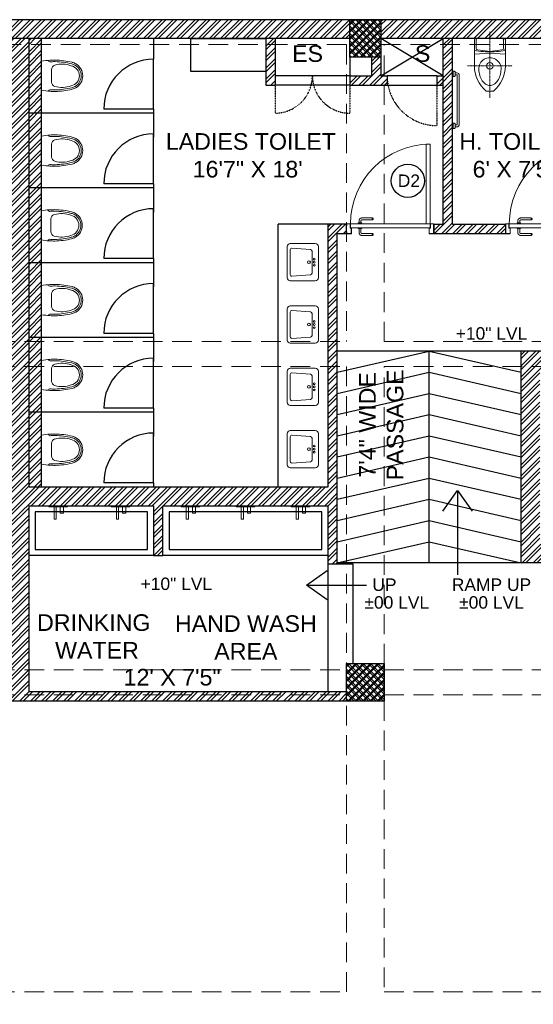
# Model space of a CAD drawing. Header units: inches. Extents: x 105152 to 158499, y 12149 to 30915.
# Tile 21 of 256: x 123748 to 123996, y 17878 to 18352. Entities that reach past the tile are written whole.
import ezdxf

# ---------------------------------------------------------------- set-up
doc = ezdxf.new("R2010")
doc.units = ezdxf.units.IN
doc.header["$MEASUREMENT"] = 0
doc.linetypes.add('CENTER', pattern=[50.8, 31.75, -6.35, 6.35, -6.35])
doc.linetypes.add('HIDDEN', pattern=[0.375, 0.25, -0.125])
doc.layers.add('PD_BASE', color=8, linetype='Continuous', transparency=0.5)
for name, color, linetype, lineweight in [('PD_COLUMN', 2, 'Continuous', 60), ('PD_DOOR', 42, 'Continuous', 25), ('PD_HATCH', 45, 'Continuous', 9)]:
    doc.layers.add(name, color=color, linetype=linetype, lineweight=lineweight)
doc.styles.get("Standard").update_dxf_attribs({"font": 'arial.ttf', "height": 6})
doc.styles.add('style1', font='arial.ttf', dxfattribs={"height": 500})
doc.dimstyles.new('ISO-10', dxfattribs={"dimtxt": 6, "dimasz": 0.5, "dimexe": 1.25, "dimexo": 0.625, "dimtad": 1, "dimtoh": 1, "dimdec": 1, "dimlunit": 4, "dimtxsty": 'Standard', "dimblk": 'ARCHTICK', "dimcen": 2.5, "dimclrt": 3, "dimadec": 0, "dimazin": 0, "dimtfac": 1, "dimtdec": 1, "dimtmove": 1, "dimatfit": 3, "dimfxl": 1, "dimarcsym": 0})
pattern_1 = [(45, (268611.2745, 44121.918), (-1.767766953, 1.767766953), []), (135, (268611.2745, 44121.918), (-1.767766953, -1.767766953), [])]

# ---------------------------------------------------------------- blocks, each defined once
blk = doc.blocks.new('columns2')
at = {"layer": 'PD_HATCH', "lineweight": 5}
h = blk.add_hatch(dxfattribs=at)
h.set_pattern_fill('ANSI37', color=173, scale=20)
h.paths.add_polyline_path([(387, -250), (387, -268), (369, -268), (369, -250)])
h.paths.add_polyline_path([(18, 0), (18, -15), (0, -15), (0, 0)])
h.paths.add_polyline_path([(18, -828), (18, -813), (0, -813), (0, -828)])
h.paths.add_polyline_path([(201, -870), (186, -870), (186, -888), (201, -888)])
h.paths.add_polyline_path([(570, -870), (555, -870), (555, -888), (570, -888)])
h.paths.add_polyline_path([(754.5, -870), (739.5, -870), (739.5, -888), (754.5, -888)])
h.paths.add_polyline_path([(934.5, -870), (919.5, -870), (919.5, -888), (934.5, -888)])
h.paths.add_polyline_path([(385.5, -870), (370.5, -870), (370.5, -888), (385.5, -888)])
h.paths.add_polyline_path([(201, 42), (186, 42), (186, 60), (201, 60)])
h.paths.add_polyline_path([(387, -578), (387, -560), (369, -560), (369, -578)])
h.paths.add_polyline_path([(1116, -731.5), (1116, -716.5), (1098, -716.5), (1098, -731.5)])
h.paths.add_polyline_path([(1116, -111.5), (1116, -96.5), (1098, -96.5), (1098, -111.5)])
h.paths.add_polyline_path([(1116, -561.5), (1116, -576.5), (1098, -576.5), (1098, -561.5)])
h.paths.add_polyline_path([(1116, -251.5), (1116, -266.5), (1098, -266.5), (1098, -251.5)])
h.paths.add_polyline_path([(0, -731.5), (0, -716.5), (18, -716.5), (18, -731.5)])
h.paths.add_polyline_path([(0, -111.5), (0, -96.5), (18, -96.5), (18, -111.5)])
h.paths.add_polyline_path([(0, -406.5), (0, -421.5), (18, -421.5), (18, -406.5)])
h.paths.add_polyline_path([(0, -561.5), (0, -576.5), (18, -576.5), (18, -561.5)])
h.paths.add_polyline_path([(0, -251.5), (0, -266.5), (18, -266.5), (18, -251.5)])
h.paths.add_polyline_path([(993, -111.5), (993, -99.5), (984, -99.5), (984, -111.5)])
h.paths.add_polyline_path([(993, -189.5), (993, -201.5), (984, -201.5), (984, -189.5)])
h.paths.add_polyline_path([(903, -111.5), (903, -99.5), (912, -99.5), (912, -111.5)])
h.paths.add_polyline_path([(903, -189.5), (903, -201.5), (912, -201.5), (912, -189.5)])
h.paths.add_polyline_path([(75, -870), (60, -870), (60, -888), (75, -888)])
h.paths.add_polyline_path([(1116, -870), (1101, -870), (1101, -888), (1116, -888)])
h.paths.add_polyline_path([(75, 42), (60, 42), (60, 60), (75, 60)])
h.paths.add_polyline_path([(570, 42), (555, 42), (555, 60), (570, 60)])
h.paths.add_polyline_path([(754.5, 42), (739.5, 42), (739.5, 60), (754.5, 60)])
h.paths.add_polyline_path([(934.5, 42), (919.5, 42), (919.5, 60), (934.5, 60)])
h.paths.add_polyline_path([(385.5, 42), (370.5, 42), (370.5, 60), (385.5, 60)])
h.paths.add_polyline_path([(1116, 42), (1101, 42), (1101, 60), (1116, 60)])
h.paths.add_polyline_path([(738, -250), (738, -268), (756, -268), (756, -250)])
h.paths.add_polyline_path([(756, -578), (756, -560), (738, -560), (738, -578)])
at = {"layer": 'PD_COLUMN', "color": 173, "lineweight": 5}
for points in [[(754.5, 42), (739.5, 42), (739.5, 60), (754.5, 60)], [(756, -250), (756, -268), (738, -268), (738, -250)]]:
    blk.add_lwpolyline(points, close=True, dxfattribs=at)
at = {"layer": 'PD_HATCH', "color": 173, "linetype": 'HIDDEN', "lineweight": 5, "ltscale": 38}
for p, q in [((739.5, 60), (570, 60)), ((754.5, 60), (919.5, 60)), ((738, 48), (570, 48)), ((738, 48), (738, -95)), ((754.5, 48), (919.5, 48)), ((756, -95), (756, 48)), ((568.5, -95), (738, -95)), ((756, -95), (924, -95)), ((568.5, -107), (738, -107)), ((738, -107), (738, -250)), ((756, -250), (756, -107)), ((756, -107), (903, -107)), ((822, -201.5), (822, -107)), ((903, -201.5), (822, -201.5)), ((568.5, -253), (738, -253)), ((756, -253), (924, -253)), ((568.5, -265), (738, -265)), ((756, -265), (924, -265)), ((738, -408), (738, -268)), ((756, -268), (756, -408)), ((568.5, -408), (738, -408)), ((756, -408), (924, -408))]:
    blk.add_line(p, q, dxfattribs=at)
blk = doc.blocks.new('XI')
at = {"color": 251, "linetype": 'CENTER', "lineweight": 5, "ltscale": 0.2}
for points in [[(-370, 300), (-370, -300)], [(-802, 0), (95, 0)]]:
    blk.add_lwpolyline(points, dxfattribs=at)
at = {"color": 251, "lineweight": 5}
for points in [[(-134, -210), (-370, -210, -0.218492), (-710, -50), (-710, 50, -0.218492), (-370, 210), (-134, 210)], [(0, 170, 0.414214), (-15, 185), (-131, 185, 0.379919), (-156, 163), (-175, 0), (-156, -163, 0.379919), (-131, -185), (-15, -185, 0.414214), (0, -170)]]:
    blk.add_lwpolyline(points, format="xyb", dxfattribs=at)
for points in [[(-418, 150, -1.051391), (-418, -150, -0.060335), (-499, -137, -0.081386), (-571, -103, -0.106971), (-621, -50, -0.136416), (-635, 0, -0.136416), (-621, 50, -0.106971), (-571, 103, -0.081386), (-499, 137, -0.060335)], [(0, -185), (0, 185, 0.414214), (-25, 210), (-134, 210, 0.379919), (-169, 179), (-176, 118, 0.059314), (-176, -118), (-169, -179, 0.379919), (-134, -210), (-25, -210, 0.414214)]]:
    blk.add_lwpolyline(points, format="xyb", close=True, dxfattribs=at)
blk.add_lwpolyline([(-215, 210), (-200, 0), (-215, -210)], dxfattribs=at)
blk.add_circle((-370, 0), 45, dxfattribs=at)
blk = doc.blocks.new('A$C07EA312C')
at = {"color": 251, "lineweight": 5}
for points in [[(0, 550), (0, 500), (10, 500, 0.414214), (20, 510), (20, 540, 0.414214), (10, 550)], [(0, 50), (0, 0), (10, 0, 0.414214), (20, 10), (20, 40, 0.414214), (10, 50)]]:
    blk.add_lwpolyline(points, format="xyb", close=True, dxfattribs=at)
for points in [[(20, 15), (35, 15, 0.414214), (60, 40), (60, 510, 0.414214), (35, 535), (20, 535)], [(20, 35), (35, 35, 0.414214), (40, 40), (40, 510, 0.414214), (35, 515), (20, 515)]]:
    blk.add_lwpolyline(points, format="xyb", dxfattribs=at)
blk = doc.blocks.new('LV')
at = {"color": 251, "lineweight": 5}
for p, q in [((-254, 510), (254, 510)), ((-305, 51), (-305, 459)), ((-205, 127), (-226, 431)), ((-201, 458), (203, 458)), ((228, 431), (205, 127)), ((305, 459), (305, 51)), ((254, 0), (-254, 0)), ((180, 103), (-180, 103))]:
    blk.add_line(p, q, dxfattribs=at)
for centre, radius in [((0, 154), 23.6), ((-51, 67), 14.4), ((0, 67), 15.3), ((51, 67), 14.4)]:
    blk.add_circle(centre, radius, dxfattribs=at)
for centre, radius, start, end in [((-254, 459), 50.8, 90, 180), ((254, 459), 50.8, 0, 90), ((-201, 433), 25.4, 90, 184.2016), ((203, 433), 25.4, 355.4179, 90), ((-254, 51), 50.8, 180, 270), ((-180, 129), 25.4, 184.2016, 270), ((180, 129), 25.4, 270, 355.4179), ((254, 51), 50.8, 270, 0)]:
    blk.add_arc(centre, radius, start, end, dxfattribs=at)
blk = doc.blocks.new('ta0p3456')
at = {"color": 251, "lineweight": 5, "ltscale": 12}
for points in [[(-4.5, 0), (4.5, 0), (4.5, -0.5), (-4.5, -0.5)], [(-1, -0.5), (-1, -6.5), (-2, -6.5), (-2, -0.5)], [(2.5, -0.5), (2.5, -3.5), (1, -3.5), (1, -0.5)]]:
    blk.add_lwpolyline(points, close=True, dxfattribs=at)
blk = doc.blocks.new('A$C24556D30')
at = {"color": 251, "lineweight": 5}
for p, q in [((170, 400), (170, 20)), ((300, 210), (300, 292)), ((300, 210), (300, 128))]:
    blk.add_line(p, q, dxfattribs=at)
for points in [[(280, 413, 0.02753), (170, 400, 0.02753)], [(570, 386, 0.054905), (350, 415, 0.054905)], [(565, 366, 0.054905), (350, 395, 0.054905)], [(300, 210), (300, 290, 0.704392)], [(300, 210), (300, 130, -0.704392)], [(170, 20, 0.02753), (280, 7, 0.02753)], [(565, 54, -0.054905), (350, 25, -0.054905)], [(570, 34, -0.054905), (350, 5, -0.054905)]]:
    blk.add_lwpolyline(points, format="xyb", dxfattribs=at)
for centre, radius, start, end in [((280, 413), 20, 184.5905, 273.8823), ((350, -585), 1000, 90, 94.0204), ((350, -585), 980, 90, 94.0204), ((360, 292), 60, 105.9249, 180), ((439, 15), 348, 69.701, 105.9249), ((530, 210), 135, 0, 77.2425), ((530, 210), 160, 60, 77.2425), ((530, 210), 180, 60, 77.2425), ((530, 210), 160, 0, 60), ((530, 210), 180, 0, 60), ((530, 210), 135, 282.7575, 0), ((530, 210), 160, 300, 0), ((530, 210), 180, 300, 0), ((280, 7), 20, 86.1177, 175.4095), ((350, 1005), 1000, 265.9796, 270), ((350, 1005), 980, 265.9796, 270), ((360, 128), 60, 180, 254.0751), ((439, 405), 348, 254.0751, 290.299), ((530, 210), 160, 282.7575, 300), ((530, 210), 180, 282.7575, 300)]:
    blk.add_arc(centre, radius, start, end, dxfattribs=at)
blk = doc.blocks.new('_ArchTick')
at = {"color": 0, "linetype": 'ByBlock', "const_width": 0.15}
blk.add_lwpolyline([(-0.5, -0.5), (0.5, 0.5)], dxfattribs=at)
blk = doc.blocks.new('door 1')
at = {"layer": 'PD_DOOR', "color": 251, "lineweight": 5}
for p, q in [((159756, 15338), (159696, 15338)), ((159696, 15338), (159696, 15313)), ((159696, 15313), (159696, 15338)), ((159696, 15338), (159756, 15338)), ((159696, 15213), (159696, 15338)), ((159696, 15313), (159698, 15313)), ((159698, 15313), (159696, 15313)), ((159698, 15313), (159698, 15336)), ((159698, 15336), (159754, 15336)), ((159754, 15336), (159698, 15336)), ((159698, 15336), (159698, 15313)), ((159754, 15336), (159754, 15268)), ((159754, 15268), (159754, 15336)), ((159756, 15266), (159756, 15338)), ((159756, 15338), (159756, 15266)), ((160473, 15356), (160473, 15360)), ((160473, 15360), (160473, 15356)), ((160603, 15360), (160473, 15360)), ((160473, 15360), (160473, 15336)), ((160473, 15360), (160473, 15360)), ((160473, 15335), (160473, 15360)), ((160473, 15335), (160473, 15339)), ((160473, 15339), (160473, 15335)), ((160473, 15336), (160473, 15335)), ((160473, 15335), (160603, 15335)), ((160605, 15273), (160605, 15263)), ((160622, 15273), (160605, 15273)), ((160605, 15273), (160622, 15273)), ((160615, 15323), (160615, 15273)), ((160640, 15273), (160615, 15273)), ((160615, 15273), (160622, 15273)), ((160622, 15273), (160625, 15273)), ((160625, 15273), (160628, 15273)), ((160628, 15273), (160631, 15273)), ((160628, 15273), (160650, 15273)), ((160631, 15273), (160634, 15273)), ((160634, 15273), (160640, 15273)), ((160650, 15273), (160634, 15273)), ((160640, 15273), (160640, 15323)), ((160650, 15263), (160650, 15273)), ((160796, 15338), (160736, 15338)), ((160736, 15338), (160736, 15266)), ((160736, 15266), (160736, 15338)), ((160736, 15338), (160796, 15338)), ((160738, 15268), (160738, 15336)), ((160738, 15336), (160794, 15336)), ((160794, 15336), (160738, 15336)), ((160738, 15336), (160738, 15268)), ((160794, 15336), (160794, 15313)), ((160794, 15313), (160794, 15336)), ((160794, 15313), (160796, 15313)), ((160796, 15313), (160794, 15313)), ((160796, 15313), (160796, 15338)), ((160796, 15338), (160796, 15313)), ((160796, 15338), (160796, 15213)), ((159698, 15238), (159696, 15238)), ((159696, 15238), (159696, 15213)), ((159696, 15213), (159696, 15238)), ((159696, 15238), (159698, 15238)), ((159696, 15213), (159741, 15213)), ((159741, 15213), (159696, 15213)), ((159696, 15213), (159744, 15213)), ((159744, 15213), (159696, 15213)), ((159698, 15215), (159698, 15238)), ((159698, 15238), (159698, 15215)), ((159739, 15215), (159698, 15215)), ((159698, 15215), (159739, 15215)), ((159754, 15268), (159739, 15268)), ((159739, 15268), (159739, 15215)), ((159739, 15215), (159739, 15268)), ((159739, 15268), (159754, 15268)), ((159741, 15213), (159741, 15266)), ((159741, 15266), (159756, 15266)), ((159756, 15266), (159741, 15266)), ((159741, 15266), (159741, 15213)), ((160748, 15263), (159744, 15263)), ((159744, 15263), (159744, 15213)), ((160748, 15263), (159744, 15263)), ((159744, 15263), (159744, 15213)), ((159794, 15213), (159744, 15213)), ((159744, 15213), (159744, 14209)), ((159744, 15213), (160748, 15213)), ((159744, 15213), (159794, 15213)), ((159744, 15213), (159794, 15213)), ((159794, 15213), (159744, 15213)), ((159794, 14209), (159794, 15213)), ((159794, 15213), (160748, 15213)), ((159794, 15213), (160748, 15213)), ((160748, 15213), (159794, 15213)), ((160473, 15165), (160473, 15161)), ((160473, 15161), (160473, 15165)), ((160603, 15165), (160473, 15165)), ((160473, 15165), (160473, 15141)), ((160473, 15165), (160473, 15165)), ((160473, 15140), (160473, 15165)), ((160650, 15263), (160605, 15263)), ((160605, 15263), (160650, 15263)), ((160605, 15213), (160605, 15203)), ((160605, 15213), (160650, 15213)), ((160639, 15213), (160605, 15213)), ((160605, 15203), (160650, 15203)), ((160650, 15203), (160605, 15203)), ((160615, 15203), (160615, 15178)), ((160615, 15203), (160640, 15203)), ((160640, 15203), (160615, 15203)), ((160618, 15268), (160618, 15263)), ((160638, 15268), (160618, 15268)), ((160618, 15268), (160638, 15268)), ((160638, 15263), (160618, 15263)), ((160618, 15263), (160638, 15263)), ((160618, 15213), (160618, 15208)), ((160618, 15213), (160638, 15213)), ((160618, 15213), (160618, 15213)), ((160638, 15213), (160618, 15213)), ((160618, 15208), (160638, 15208)), ((160638, 15208), (160618, 15208)), ((160638, 15263), (160638, 15268)), ((160638, 15208), (160638, 15213)), ((160650, 15213), (160639, 15213)), ((160640, 15178), (160640, 15203)), ((160650, 15203), (160650, 15213)), ((160736, 15266), (160751, 15266)), ((160751, 15266), (160736, 15266)), ((160753, 15268), (160738, 15268)), ((160738, 15268), (160753, 15268)), ((160748, 15213), (160748, 15263)), ((160748, 15263), (160748, 15213)), ((160748, 15213), (160796, 15213)), ((160796, 15213), (160748, 15213)), ((160751, 15266), (160751, 15213)), ((160751, 15213), (160751, 15266)), ((160751, 15213), (160796, 15213)), ((160796, 15213), (160751, 15213)), ((160753, 15215), (160753, 15268)), ((160753, 15268), (160753, 15215)), ((160794, 15215), (160753, 15215)), ((160753, 15215), (160794, 15215)), ((160796, 15238), (160794, 15238)), ((160794, 15238), (160794, 15215)), ((160794, 15215), (160794, 15238)), ((160794, 15238), (160796, 15238)), ((160796, 15213), (160796, 15238)), ((160796, 15238), (160796, 15213)), ((160473, 15144), (160473, 15140)), ((160473, 15140), (160473, 15144)), ((160473, 15141), (160473, 15140)), ((160473, 15140), (160603, 15140)), ((159744, 14209), (159794, 14209))]:
    blk.add_line(p, q, dxfattribs=at)
at = {"layer": 'PD_DOOR', "color": 251, "lineweight": 5, "flags": 128}
for points in [[(160460, 15348), (160460, 15348), (160460, 15349), (160461, 15349), (160461, 15350), (160461, 15350), (160461, 15351), (160461, 15351), (160461, 15352), (160461, 15352), (160461, 15353), (160462, 15353), (160462, 15353), (160462, 15354), (160462, 15354), (160463, 15355), (160463, 15355), (160463, 15356), (160464, 15356), (160464, 15356), (160464, 15357), (160465, 15357), (160465, 15357), (160465, 15358), (160466, 15358), (160466, 15358), (160467, 15358), (160467, 15359), (160467, 15359), (160468, 15359), (160468, 15359), (160469, 15359), (160469, 15360), (160470, 15360), (160470, 15360), (160471, 15360), (160471, 15360), (160472, 15360), (160472, 15360), (160473, 15360), (160473, 15360)], [(160473, 15335), (160472, 15335), (160472, 15335), (160471, 15335), (160471, 15335), (160470, 15335), (160470, 15336), (160469, 15336), (160469, 15336), (160469, 15336), (160468, 15336), (160468, 15336), (160467, 15337), (160467, 15337), (160466, 15337), (160466, 15337), (160465, 15338), (160465, 15338), (160465, 15338), (160464, 15339), (160464, 15339), (160464, 15339), (160463, 15340), (160463, 15340), (160463, 15340), (160462, 15341), (160462, 15341), (160462, 15342), (160462, 15342), (160461, 15343), (160461, 15343), (160461, 15344), (160461, 15344), (160461, 15345), (160461, 15345), (160461, 15346), (160461, 15346), (160460, 15347), (160460, 15347), (160460, 15348), (160460, 15348)], [(160640, 15323), (160640, 15324), (160640, 15326), (160640, 15327), (160640, 15329), (160640, 15330), (160639, 15332), (160639, 15333), (160639, 15334), (160638, 15336), (160637, 15337), (160637, 15339), (160636, 15340), (160635, 15341), (160635, 15343), (160634, 15344), (160633, 15345), (160632, 15346), (160631, 15347), (160630, 15348), (160629, 15350), (160628, 15351), (160627, 15352), (160626, 15352), (160624, 15353), (160623, 15354), (160622, 15355), (160621, 15356), (160619, 15356), (160618, 15357), (160617, 15358), (160615, 15358), (160614, 15359), (160612, 15359), (160611, 15359), (160609, 15360), (160608, 15360), (160606, 15360), (160605, 15360), (160603, 15360), (160603, 15360)], [(160603, 15335), (160603, 15335), (160604, 15335), (160604, 15335), (160605, 15335), (160605, 15335), (160606, 15335), (160606, 15335), (160607, 15335), (160607, 15334), (160608, 15334), (160608, 15334), (160609, 15334), (160609, 15333), (160610, 15333), (160610, 15333), (160610, 15333), (160611, 15332), (160611, 15332), (160612, 15332), (160612, 15331), (160612, 15331), (160613, 15331), (160613, 15330), (160613, 15330), (160613, 15329), (160614, 15329), (160614, 15329), (160614, 15328), (160614, 15328), (160615, 15327), (160615, 15327), (160615, 15326), (160615, 15326), (160615, 15325), (160615, 15325), (160615, 15324), (160615, 15324), (160615, 15323), (160615, 15323), (160615, 15323)], [(160460, 15153), (160460, 15153), (160460, 15154), (160461, 15154), (160461, 15155), (160461, 15155), (160461, 15156), (160461, 15156), (160461, 15157), (160461, 15157), (160461, 15158), (160462, 15158), (160462, 15158), (160462, 15159), (160462, 15159), (160463, 15160), (160463, 15160), (160463, 15161), (160464, 15161), (160464, 15161), (160464, 15162), (160465, 15162), (160465, 15162), (160465, 15163), (160466, 15163), (160466, 15163), (160467, 15163), (160467, 15164), (160467, 15164), (160468, 15164), (160468, 15164), (160469, 15164), (160469, 15165), (160470, 15165), (160470, 15165), (160471, 15165), (160471, 15165), (160472, 15165), (160472, 15165), (160473, 15165), (160473, 15165)], [(160473, 15140), (160472, 15140), (160472, 15140), (160471, 15140), (160471, 15140), (160470, 15140), (160470, 15141), (160469, 15141), (160469, 15141), (160469, 15141), (160468, 15141), (160468, 15141), (160467, 15142), (160467, 15142), (160466, 15142), (160466, 15142), (160465, 15143), (160465, 15143), (160465, 15143), (160464, 15144), (160464, 15144), (160464, 15144), (160463, 15145), (160463, 15145), (160463, 15145), (160462, 15146), (160462, 15146), (160462, 15147), (160462, 15147), (160461, 15148), (160461, 15148), (160461, 15149), (160461, 15149), (160461, 15150), (160461, 15150), (160461, 15151), (160461, 15151), (160460, 15152), (160460, 15152), (160460, 15153), (160460, 15153)], [(160603, 15140), (160604, 15140), (160606, 15140), (160607, 15140), (160609, 15141), (160610, 15141), (160612, 15141), (160613, 15142), (160615, 15142), (160616, 15143), (160618, 15143), (160619, 15144), (160620, 15144), (160622, 15145), (160623, 15146), (160624, 15147), (160625, 15148), (160627, 15148), (160628, 15149), (160629, 15150), (160630, 15152), (160631, 15153), (160632, 15154), (160633, 15155), (160634, 15156), (160634, 15157), (160635, 15159), (160636, 15160), (160637, 15161), (160637, 15163), (160638, 15164), (160638, 15165), (160639, 15167), (160639, 15168), (160640, 15170), (160640, 15171), (160640, 15173), (160640, 15174), (160640, 15176), (160640, 15177), (160640, 15178)], [(160615, 15178), (160615, 15177), (160615, 15177), (160615, 15176), (160615, 15176), (160615, 15175), (160615, 15175), (160615, 15174), (160615, 15174), (160615, 15173), (160614, 15173), (160614, 15172), (160614, 15172), (160614, 15171), (160614, 15171), (160613, 15171), (160613, 15170), (160613, 15170), (160612, 15169), (160612, 15169), (160612, 15169), (160611, 15168), (160611, 15168), (160611, 15168), (160610, 15167), (160610, 15167), (160609, 15167), (160609, 15167), (160608, 15166), (160608, 15166), (160607, 15166), (160607, 15166), (160607, 15166), (160606, 15166), (160606, 15165), (160605, 15165), (160605, 15165), (160604, 15165), (160604, 15165), (160603, 15165), (160603, 15165)]]:
    blk.add_lwpolyline(points, dxfattribs=at)
at = {"layer": 'PD_DOOR', "color": 251, "lineweight": 5}
blk.add_arc((159744, 15213), 1004, 270, 0, dxfattribs=at)
blk = doc.blocks.new('DOOR1')
at = {"color": 251, "xscale": 0.03818181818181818, "yscale": 0.03818181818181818, "zscale": 0.03818181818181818, "rotation": 90}
blk.add_blockref('door 1', (-2370.94, -8406.75), dxfattribs=at)

msp = doc.modelspace()

# ---------------------------------------------------------------- hatches: boundary and pattern name
at = {"layer": 'PD_BASE'}
h = msp.add_hatch(dxfattribs=at)
h.set_pattern_fill('ANSI32', color=256, scale=10)
h.set_pattern_definition([(45, (123173.841, 17518.1774), (-2.65165, 2.65165), []), (45, (123175.6088, 17518.1774), (-2.65165, 2.65165), [])])
h.paths.add_polyline_path([(123176.99, 17560.93), (123167.99, 17560.93), (123167.99, 17479.43), (123176.99, 17479.43)])
h.paths.add_polyline_path([(123538.49, 17413.43), (123368.99, 17413.43), (123368.99, 17404.43), (123538.49, 17404.43)])
h.paths.add_polyline_path([(123722.99, 17413.43), (123553.49, 17413.43), (123553.49, 17404.43), (123722.99, 17404.43)])
h.paths.add_polyline_path([(123176.99, 18277.43), (123167.99, 18277.43), (123167.99, 18195.93), (123176.99, 18195.93)])
h.paths.add_polyline_path([(123176.99, 18180.93), (123167.99, 18180.93), (123167.99, 18040.93), (123176.99, 18040.93)])
h.paths.add_polyline_path([(123176.99, 18025.93), (123167.99, 18025.93), (123167.99, 17885.93), (123176.99, 17885.93)])
h.paths.add_polyline_path([(123176.99, 17870.93), (123167.99, 17870.93), (123167.99, 17730.93), (123176.99, 17730.93)])
h.paths.add_polyline_path([(123176.99, 17715.93), (123167.99, 17715.93), (123167.99, 17575.93), (123176.99, 17575.93)])
h.paths.add_polyline_path([(124268.99, 18352.43), (124102.49, 18352.43), (124102.49, 18343.43), (124268.99, 18343.43)])
h.paths.add_polyline_path([(124087.49, 18352.43), (123922.49, 18352.43), (123922.49, 18343.43), (124087.49, 18343.43)])
h.paths.add_polyline_path([(123907.49, 18352.43), (123737.99, 18352.43), (123737.99, 18343.43), (123907.49, 18343.43)])
h.paths.add_polyline_path([(123722.99, 18352.43), (123553.49, 18352.43), (123553.49, 18343.43), (123722.99, 18343.43)])
h.paths.add_polyline_path([(123353.99, 18352.43), (123242.99, 18352.43), (123242.99, 18343.43), (123353.99, 18343.43)])
h.paths.add_polyline_path([(123227.99, 18352.43), (123167.99, 18352.43), (123167.99, 18292.43), (123176.99, 18292.43), (123176.99, 18343.43), (123227.99, 18343.43)])
h.paths.add_polyline_path([(123176.99, 17464.43), (123167.99, 17464.43), (123167.99, 17404.43), (123227.99, 17404.43), (123227.99, 17413.43), (123176.99, 17413.43)])
h.paths.add_polyline_path([(123353.99, 17413.43), (123242.99, 17413.43), (123242.99, 17404.43), (123353.99, 17404.43)])
h.paths.add_polyline_path([(123762.74, 17413.43), (123737.99, 17413.43), (123737.99, 17404.43), (123762.74, 17404.43)])
h.paths.add_polyline_path([(123907.49, 17413.43), (123882.74, 17413.43), (123882.74, 17404.43), (123907.49, 17404.43)])
h.paths.add_polyline_path([(123944.99, 17413.43), (123922.49, 17413.43), (123922.49, 17404.43), (123944.99, 17404.43)])
h.paths.add_polyline_path([(124087.49, 17413.43), (124064.99, 17413.43), (124064.99, 17404.43), (124087.49, 17404.43)])
h.paths.add_polyline_path([(124124.99, 17413.43), (124102.49, 17413.43), (124102.49, 17404.43), (124124.99, 17404.43)])
h.paths.add_polyline_path([(124268.99, 17413.43), (124244.99, 17413.43), (124244.99, 17404.43), (124268.99, 17404.43)])
h.paths.add_polyline_path([(124283.99, 17422.43), (124274.99, 17422.43)])
h.paths.add_polyline_path([(124283.99, 17560.93), (124274.99, 17560.93), (124274.99, 17422.43), (124283.99, 17422.43)])
h.paths.add_polyline_path([(124283.99, 17715.93), (124274.99, 17715.93), (124274.99, 17575.93), (124283.99, 17575.93)])
h.paths.add_polyline_path([(124283.99, 18025.93), (124274.99, 18025.93), (124274.99, 17730.93), (124283.99, 17730.93)])
h.paths.add_polyline_path([(124283.99, 18334.43), (124274.99, 18334.43), (124274.99, 18195.93), (124283.99, 18195.93)])
h.paths.add_polyline_path([(124265.99, 18192.93), (124160.99, 18192.93), (124160.99, 18183.93), (124265.99, 18183.93)])
h.paths.add_polyline_path([(124160.99, 18180.93), (124151.99, 18180.93), (124151.99, 18102.93), (124160.99, 18102.93)])
h.paths.add_polyline_path([(124151.99, 18192.93), (124079.99, 18192.93), (124079.99, 18183.93), (124151.99, 18183.93)])
h.paths.add_polyline_path([(124079.99, 18180.93), (124070.99, 18180.93), (124070.99, 18102.93), (124079.99, 18102.93)])
h.paths.add_polyline_path([(124070.99, 18192.93), (123989.99, 18192.93), (123989.99, 18090.93), (124016.99, 18090.93), (124016.99, 18099.93), (123998.99, 18099.93), (123998.99, 18183.93), (124070.99, 18183.93)])
h.paths.add_polyline_path([(124070.99, 18099.93), (124052.99, 18099.93), (124052.99, 18090.93), (124070.99, 18090.93)], flags=17)
h.paths.add_polyline_path([(124097.99, 18099.93), (124079.99, 18099.93), (124079.99, 18090.93), (124097.99, 18090.93)])
h.paths.add_polyline_path([(124151.99, 18099.93), (124133.99, 18099.93), (124133.99, 18090.93), (124151.99, 18090.93)])
h.paths.add_polyline_path([(124160.99, 18090.93), (124151.99, 18090.93), (124151.99, 18027.93), (124160.99, 18027.93)])
h.paths.add_polyline_path([(124283.99, 18041.93), (124274.99, 18041.93), (124274.99, 18040.93), (124283.99, 18040.93)])
h.paths.add_polyline_path([(124283.99, 18180.93), (124274.99, 18180.93), (124274.99, 18161.93), (124283.99, 18161.93)])
h.paths.add_polyline_path([(123405.74, 18343.43), (123405.74, 18352.43), (123368.99, 18352.43), (123368.99, 18343.43)])
h.paths.add_polyline_path([(123501.74, 18352.43), (123501.74, 18343.43), (123538.49, 18343.43), (123538.49, 18352.43)])
h = msp.add_hatch(dxfattribs=at)
h.set_pattern_fill('ANSI37', color=256, scale=20)
h.set_pattern_definition(pattern_1)
h.paths.add_polyline_path([(123922.49, 18352.43), (123907.49, 18352.43), (123907.49, 18334.43), (123922.49, 18334.43)])
h = msp.add_hatch(dxfattribs=at)
h.set_pattern_fill('ANSI32', color=256, scale=10)
h.set_pattern_definition([(45, (123733.2206, 18110.045), (-2.65165, 2.65165), []), (45, (123734.9884, 18110.045), (-2.65165, 2.65165), [])])
h.paths.add_polyline_path([(123743.99, 18112.13), (123700.74, 18112.13), (123700.74, 18107.63), (123743.99, 18107.63)])
h.paths.add_polyline_path([(123658.74, 18112.13), (123615.49, 18112.13), (123615.49, 18107.63), (123658.74, 18107.63)], flags=17)
h.paths.add_polyline_path([(123743.99, 18028.93), (123743.99, 18024.43), (123905.99, 18024.43), (123905.99, 18028.93), (123752.99, 18028.93), (123752.99, 18118.43), (123812.99, 18118.43), (123812.99, 18094.43), (123817.49, 18094.43), (123817.49, 18118.43), (123896.99, 18118.43), (123896.99, 18090.43), (123901.49, 18090.43), (123901.49, 18249.43), (123905.99, 18249.43), (123905.99, 18253.93), (123896.99, 18253.93), (123896.99, 18127.43), (123752.99, 18127.43), (123752.99, 18343.43), (123743.99, 18343.43)])
h.paths.add_polyline_path([(123688.49, 18019.49), (123692.99, 18019.49), (123692.99, 18024.43), (123701.99, 18024.43), (123701.99, 18028.93), (123615.49, 18028.93), (123615.49, 18184.43), (123538.49, 18184.43), (123538.49, 18179.93), (123610.99, 18179.93), (123610.99, 18028.93), (123554.99, 18028.93), (123554.99, 18024.43), (123688.49, 18024.43)])
h = msp.add_hatch(dxfattribs=at)
h.set_pattern_fill('ANSI32', color=256, scale=10)
h.set_pattern_definition([(45, (150297.4604, 36231.8138), (-2.65165043, 2.65165043), []), (45, (150299.228, 36231.8138), (-2.65165043, 2.65165043), [])])
h.paths.add_polyline_path([(123758.99, 18343.43), (123752.99, 18343.43), (123752.99, 18307.43), (123758.99, 18307.43)])
h.paths.add_polyline_path([(123758.99, 18307.43), (123752.99, 18307.43), (123752.99, 18271.43), (123758.99, 18271.43)])
h.paths.add_polyline_path([(123752.99, 18271.43), (123752.99, 18235.43), (123758.99, 18235.43), (123758.99, 18271.43)])
h.paths.add_polyline_path([(123758.99, 18235.43), (123752.99, 18235.43), (123752.99, 18199.43), (123758.99, 18199.43)])
h.paths.add_polyline_path([(123758.99, 18199.43), (123752.99, 18199.43), (123752.99, 18163.43), (123758.99, 18163.43)])
h.paths.add_polyline_path([(123758.99, 18163.43), (123752.99, 18163.43), (123752.99, 18127.43), (123758.99, 18127.43)])
h.paths.add_polyline_path([(124037.99, 18343.43), (124028.99, 18343.43), (124028.99, 18253.93), (124024.49, 18253.93), (124024.49, 18249.43), (124028.99, 18249.43), (124028.99, 18239.43), (124037.99, 18239.43)])
h.paths.add_polyline_path([(123956.99, 18343.43), (123952.49, 18343.43), (123952.49, 18253.93), (123947.99, 18253.93), (123947.99, 18249.43), (123982.49, 18249.43), (123982.49, 18253.93), (123956.99, 18253.93)])
h.paths.add_polyline_path([(123952.49, 18325.43), (123949.49, 18325.43), (123949.49, 18320.93), (123952.49, 18320.93)], flags=17)
h.paths.add_polyline_path([(123925.49, 18325.43), (123922.49, 18325.43), (123922.49, 18334.43), (123917.99, 18334.43), (123917.99, 18325.43), (123907.49, 18325.43), (123907.49, 18320.93), (123925.49, 18320.93)])
h.paths.add_polyline_path([(123871.49, 18343.43), (123866.99, 18343.43), (123866.99, 18327.43), (123866.99, 18320.93), (123871.49, 18320.93), (123871.49, 18325.43)])
h.paths.add_polyline_path([(124162.49, 18343.43), (124157.99, 18343.43), (124157.99, 18325.43), (124162.49, 18325.43)])
h = msp.add_hatch(dxfattribs=at)
h.set_pattern_fill('ANSI37', color=256, scale=20)
h.set_pattern_definition(pattern_1)
h.paths.add_polyline_path([(123923.99, 18042.43), (123923.99, 18024.43), (123905.99, 18024.43), (123905.99, 18042.43)])

# ---------------------------------------------------------------- linework, layer by layer
at = {"layer": 'PD_BASE', "lineweight": 30}
for p, q in [((124283.99, 18352.43), (123501.74, 18352.43)), ((123907.49, 18343.43), (123737.99, 18343.43)), ((123758.99, 18127.43), (123758.99, 18343.43)), ((123866.99, 18343.43), (123866.99, 18320.93)), ((123871.49, 18343.43), (123871.49, 18320.93)), ((124087.49, 18343.43), (123922.49, 18343.43)), ((123956.99, 18253.93), (123956.99, 18343.43)), ((123917.99, 18334.43), (123917.99, 18325.43)), ((123922.49, 18334.43), (123922.49, 18325.43)), ((123907.49, 18325.43), (123917.99, 18325.43)), ((123907.49, 18325.43), (123907.49, 18320.93)), ((123922.49, 18325.43), (123925.49, 18325.43)), ((123925.49, 18325.43), (123925.49, 18320.93)), ((123949.49, 18325.43), (123952.49, 18325.43)), ((123949.49, 18325.43), (123949.49, 18320.93)), ((123866.99, 18320.93), (123871.49, 18320.93)), ((123907.49, 18320.93), (123925.49, 18320.93)), ((123949.49, 18320.93), (123952.49, 18320.93)), ((123947.99, 18249.43), (123947.99, 18253.93)), ((123947.99, 18253.93), (123947.99, 18249.43)), ((123956.99, 18253.93), (123982.49, 18253.93)), ((123982.49, 18253.93), (123982.49, 18249.43)), ((123947.99, 18249.43), (123982.49, 18249.43)), ((123989.99, 18090.93), (123989.99, 18192.93)), ((124070.99, 18192.93), (123989.99, 18192.93)), ((124016.99, 18090.93), (123989.99, 18090.93))]:
    msp.add_line(p, q, dxfattribs=at)
at = {"layer": 'PD_BASE', "ltscale": 12}
for p, q in [((123812.99, 18343.43), (123812.99, 18333.43)), ((123922.49, 18325.43), (123952.49, 18343.43)), ((123952.49, 18325.43), (123922.49, 18343.43)), ((123907.49, 18334.43), (123907.49, 18325.43)), ((123812.99, 18309.43), (123812.99, 18333.43)), ((123907.49, 18325.43), (123871.49, 18325.43)), ((123949.49, 18325.43), (123925.49, 18325.43)), ((123907.49, 18320.93), (123871.49, 18320.93)), ((123925.49, 18320.93), (123949.49, 18320.93)), ((123812.99, 18307.43), (123752.99, 18307.43)), ((123812.99, 18309.43), (123788.99, 18309.43)), ((123812.99, 18309.43), (123812.99, 18295.8)), ((123812.99, 18309.43), (123812.99, 18297.43)), ((123812.99, 18273.43), (123812.99, 18297.43)), ((123812.99, 18273.43), (123788.99, 18273.43)), ((123812.99, 18273.43), (123812.99, 18259.8)), ((123812.99, 18273.43), (123812.99, 18261.43)), ((123812.99, 18271.43), (123752.99, 18271.43)), ((123812.99, 18237.43), (123812.99, 18261.43)), ((123872.99, 18127.43), (123872.99, 18253.93)), ((123896.99, 18253.93), (123872.99, 18253.93)), ((123812.99, 18235.43), (123752.99, 18235.43)), ((123812.99, 18237.43), (123788.99, 18237.43)), ((123812.99, 18237.43), (123812.99, 18223.8)), ((123812.99, 18237.43), (123812.99, 18225.43)), ((123812.99, 18201.43), (123812.99, 18225.43)), ((123812.99, 18199.43), (123752.99, 18199.43)), ((123812.99, 18201.43), (123788.99, 18201.43)), ((123812.99, 18201.43), (123812.99, 18187.8)), ((123812.99, 18201.43), (123812.99, 18189.43)), ((123812.99, 18165.43), (123812.99, 18189.43)), ((123812.99, 18165.43), (123788.99, 18165.43)), ((123812.99, 18165.43), (123812.99, 18151.8)), ((123812.99, 18165.43), (123812.99, 18153.43)), ((123812.99, 18163.43), (123752.99, 18163.43)), ((123812.99, 18129.43), (123812.99, 18153.43)), ((123812.99, 18129.43), (123788.99, 18129.43)), ((123812.99, 18129.43), (123812.99, 18127.43)), ((123812.99, 18094.43), (123752.99, 18094.43)), ((123896.99, 18094.43), (123817.49, 18094.43))]:
    msp.add_line(p, q, dxfattribs=at)
at = {"layer": 'PD_BASE', "linetype": 'HIDDEN', "ltscale": 0.2}
for p, q in [((123871.49, 18325.43), (123871.49, 18307.43)), ((123907.49, 18325.43), (123907.49, 18307.43)), ((123949.49, 18325.43), (123949.49, 18301.43))]:
    msp.add_line(p, q, dxfattribs=at)
at = {"layer": 'PD_BASE'}
for p, q in [((123989.99, 18192.93), (123901.49, 18192.93)), ((123945.74, 18090.93), (123945.74, 18192.93)), ((123896.99, 18090.43), (123896.99, 18028.93)), ((123989.99, 18090.93), (123901.49, 18090.93)), ((123901.49, 18090.43), (123908.99, 18090.43)), ((123908.99, 18090.43), (123908.99, 18042.43))]:
    msp.add_line(p, q, dxfattribs=at)
for points in [[(123922.49, 18334.43), (123907.49, 18334.43), (123907.49, 18352.43), (123922.49, 18352.43)], [(123923.99, 18042.43), (123923.99, 18024.43), (123905.99, 18024.43), (123905.99, 18042.43)]]:
    msp.add_lwpolyline(points, close=True, dxfattribs=at)
at = {"layer": 'PD_BASE', "lineweight": 30}
for points in [[(123905.99, 18028.93), (123752.99, 18028.93), (123752.99, 18118.43), (123812.99, 18118.43), (123812.99, 18094.43), (123817.49, 18094.43), (123817.49, 18118.43), (123896.99, 18118.43), (123896.99, 18090.43), (123901.49, 18090.43), (123901.49, 18249.43), (123905.99, 18249.43), (123905.99, 18253.93), (123896.99, 18253.93), (123896.99, 18127.43), (123752.99, 18127.43), (123752.99, 18343.43), (123743.99, 18343.43), (123743.99, 18028.93), (123743.99, 18028.93)], [(123947.99, 18253.93), (123952.49, 18253.93), (123952.49, 18343.43)], [(123905.99, 18024.43), (123743.99, 18024.43), (123743.99, 18028.93)]]:
    msp.add_lwpolyline(points, dxfattribs=at)
at = {"layer": 'PD_BASE', "ltscale": 12}
for points in [[(123830.99, 18343.43), (123866.99, 18343.43), (123866.99, 18327.43), (123830.99, 18327.43)], [(123755.99, 18097.43), (123809.99, 18097.43), (123809.99, 18115.43), (123755.99, 18115.43)], [(123820.49, 18097.43), (123893.99, 18097.43), (123893.99, 18115.43), (123820.49, 18115.43)]]:
    msp.add_lwpolyline(points, close=True, dxfattribs=at)
at = {"layer": 'PD_BASE'}
for points in [[(123901.49, 18182.73), (123945.74, 18192.93), (123989.99, 18182.73)], [(123901.49, 18172.53), (123945.74, 18182.73), (123989.99, 18172.53)], [(123901.49, 18162.33), (123945.74, 18172.53), (123989.99, 18162.33)], [(123901.49, 18152.13), (123945.74, 18162.33), (123989.99, 18152.13)], [(123901.49, 18141.93), (123945.74, 18152.13), (123989.99, 18141.93)], [(123901.49, 18131.73), (123945.74, 18141.93), (123989.99, 18131.73)], [(123901.49, 18121.53), (123945.74, 18131.73), (123989.99, 18121.53)], [(123901.49, 18111.33), (123945.74, 18121.53), (123989.99, 18111.33)], [(123901.49, 18101.13), (123945.74, 18111.33), (123989.99, 18101.13)], [(123901.49, 18090.93), (123945.74, 18101.13), (123989.99, 18090.93)]]:
    msp.add_lwpolyline(points, dxfattribs=at)
msp.add_circle((123935.48, 18274.88), 8, dxfattribs=at)
at = {"layer": 'PD_BASE', "ltscale": 12}
for centre in [(123812.99, 18309.43), (123812.99, 18273.43), (123812.99, 18237.43), (123812.99, 18201.43), (123812.99, 18165.43), (123812.99, 18129.43)]:
    msp.add_arc(centre, 24, 90, 180, dxfattribs=at)
at = {"layer": 'PD_BASE', "linetype": 'HIDDEN', "ltscale": 0.2}
for centre, radius, start, end in [((123871.49, 18325.43), 18, 270, 0), ((123907.49, 18325.43), 18, 180, 270), ((123949.49, 18325.43), 24, 180, 270)]:
    msp.add_arc(centre, radius, start, end, dxfattribs=at)

# ---------------------------------------------------------------- block references
at = {"layer": 'PD_BASE', "ltscale": 12}
for name, p, xscale, yscale, zscale, rotation in [('XI', (123974.99, 18343.43), 0.03571428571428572, 0.03571428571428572, 0.03571428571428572, 90), ('A$C24556D30', (123752.73, 18333.16), -0.03684210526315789, 0.03684210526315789, 0.03684210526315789, 180), ('A$C24556D30', (123752.73, 18297.16), -0.03684210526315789, 0.03684210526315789, 0.03684210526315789, 180), ('A$C24556D30', (123752.51, 18261.16), -0.03684210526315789, 0.03684210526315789, 0.03684210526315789, 180), ('LV', (123892.37, 18235.68), 0.0295236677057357, 0.0295236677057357, 0.0295236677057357, 90), ('A$C24556D30', (123752.73, 18225.16), -0.03684210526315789, 0.03684210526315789, 0.03684210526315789, 180), ('LV', (123892.37, 18205.68), 0.0295236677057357, 0.0295236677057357, 0.0295236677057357, 90), ('A$C24556D30', (123752.73, 18189.16), -0.03684210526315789, 0.03684210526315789, 0.03684210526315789, 180), ('LV', (123892.37, 18175.68), 0.0295236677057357, 0.0295236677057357, 0.0295236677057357, 90), ('LV', (123892.37, 18145.68), 0.0295236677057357, 0.0295236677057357, 0.0295236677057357, 90), ('A$C24556D30', (123752.73, 18153.16), -0.03684210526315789, 0.03684210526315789, 0.03684210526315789, 180)]:
    msp.add_blockref(name, p, dxfattribs=dict(at, xscale=xscale, yscale=yscale, zscale=zscale, rotation=rotation))
at = {"layer": 'PD_BASE', "ltscale": 12, "xscale": 0.05, "yscale": 0.05, "zscale": 0.05}
msp.add_blockref('A$C07EA312C', (123957.24, 18300.08), dxfattribs=at)
at = {"layer": 'PD_BASE', "ltscale": 25, "rotation": 90.00000000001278}
for p in [(121638.72, 21205.99), (121715.22, 21205.99)]:
    msp.add_blockref('DOOR1', p, dxfattribs=at)
at = {"layer": 'PD_BASE', "ltscale": 12}
for p in [(123767.05, 18118.43), (123797.05, 18118.43), (123830.74, 18118.43), (123857.24, 18118.43), (123883.74, 18118.43)]:
    msp.add_blockref('ta0p3456', p, dxfattribs=at)
at = {"layer": 'PD_COLUMN'}
msp.add_blockref('columns2', (123167.99, 18292.43), dxfattribs=at)

# ---------------------------------------------------------------- texts
at = {"layer": 'PD_BASE', "char_height": 8, "attachment_point": 1, "style": 'style1'}
for s, insert, width in [('\\pxqc;ES', (123822.92, 18340.11), 128.4952), ('\\pxqc;S', (123878.34, 18340.11), 128.4952), ('\\pxqc; LADIES TOILET\\P16\'7" X 18\'', (123794.07, 18297.8), 128.4952), ('\\pxqc;H. TOILET\\P6\' X 7\'5"', (123922.68, 18297.8), 128.4952), ('\\pxqc;DRINKING\\P WATER', (123738.29, 18066.19), 91.7722), ('\\pxqc;HAND WASH \\PAREA', (123811.54, 18065.7), 91.7722), ('\\pxqc;12\' X 7\'5"', (123776.04, 18039.9), 91.7722)]:
    msp.add_mtext(s, dxfattribs=dict(at, insert=insert, width=width))
at = {"layer": 'PD_BASE', "char_height": 6, "attachment_point": 1}
for s, insert, width in [('D2', (123930.61, 18277.91), 47.1418), ('\\pxqc;+10" LVL', (123907.08, 18204.39), 137.3386), ('\\pxqc;+10" LVL', (123755.28, 18083.87), 137.3386), ('\\pxqc;UP', (123855.5, 18083.44), 137.3386), ('\\pxqc;RAMP UP', (123907.08, 18083.44), 137.3386), ('\\pxqc;%%P00 LVL', (123861.46, 18074.89), 137.3386), ('\\pxqc;%%P00 LVL', (123907.08, 18074.89), 137.3386)]:
    msp.add_mtext(s, dxfattribs=dict(at, insert=insert, width=width))
at = {"layer": 'PD_BASE', "insert": (123911.97, 18093.13), "char_height": 8, "width": 128.4952, "attachment_point": 1, "rotation": 90, "style": 'style1'}
msp.add_mtext('\\pxqc;7\'4" WIDE\\PPASSAGE', dxfattribs=at)

# ---------------------------------------------------------------- leaders
at = {"layer": 'PD_BASE'}
for points, override in [([(123959.35, 18125.79), (123959.35, 18085.2)], {"dimasz": 10, "dimtad": 0, "dimldrblk": 'Open90'}), ([(123886.64, 18080.17), (123915.49, 18080.17)], {"dimasz": 10, "dimgap": 0.625, "dimtad": 0, "dimldrblk": 'Open90'})]:
    msp.add_leader(points, dimstyle='ISO-10', override=override, dxfattribs=at)

doc.saveas('drawing.dxf')
